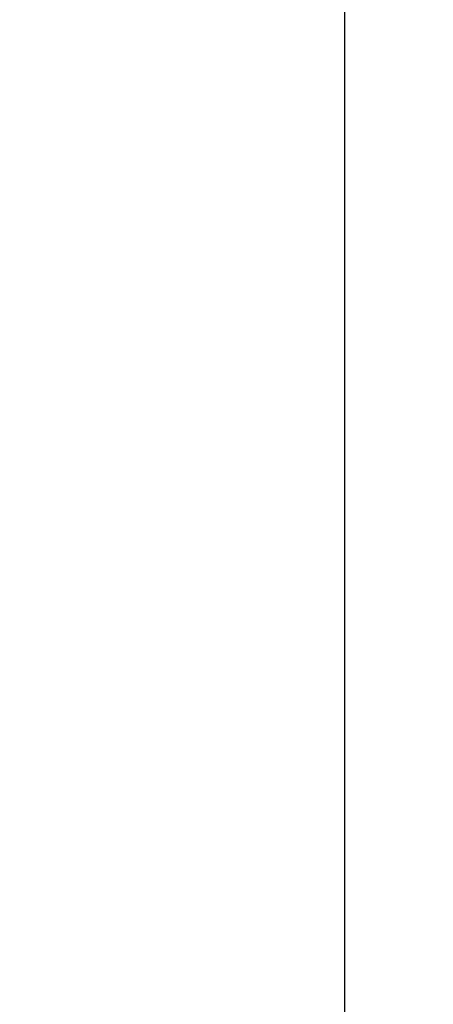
# Model space of a CAD drawing. Extents: x 19 to 174, y 58 to 139.
# Tile 50 of 52: x 163.21 to 164.49, y 99.53 to 102.56. Entities that reach past the tile are written whole.
import ezdxf

# ---------------------------------------------------------------- set-up
doc = ezdxf.new("R2010")
doc.units = 0
doc.header["$LTSCALE"] = 5
doc.header["$MEASUREMENT"] = 0
doc.layers.add('DIM', color=4, linetype='CONTINUOUS')
doc.layers.add('MAIN', color=7, linetype='CONTINUOUS')
doc.styles.add('DIM-7', font='SIMPLEX.shx', dxfattribs={"width": 0.7, "bigfont": 'chineset.shx'})
doc.dimstyles.new('CNS', dxfattribs={"dimtxt": 3.5, "dimasz": 2.5, "dimexe": 1, "dimexo": 1.5, "dimgap": 0.09, "dimtad": 0, "dimdsep": 46, "dimtxsty": 'DIM-7', "dimcen": 0.09, "dimclrd": 1, "dimclre": 1, "dimclrt": 4, "dimadec": 0, "dimazin": 0, "dimtfac": 1, "dimtix": 1, "dimtmove": 2, "dimatfit": 3, "dimfxl": 1, "dimtvp": 0.971429, "dimtolj": 1, "dimarcsym": 0})

# ---------------------------------------------------------------- blocks, each defined once
blk = doc.blocks.new('*D3')
at = {"layer": 'DIM', "color": 7, "linetype": 'Continuous', "lineweight": -2, "transparency": 16777216}
for p, q in [((164.4149, 107.3405), (174.1949, 107.3405)), ((173.3949, 83.3405), (173.3949, 105.3405)), ((164.4149, 81.3405), (174.1949, 81.3405))]:
    blk.add_line(p, q, dxfattribs=at)
at = {"layer": 'DIM', "color": 7, "linetype": 'Continuous', "transparency": 16777216}
for points in [[(173.0615, 105.3405), (173.7282, 105.3405), (173.3949, 107.3405)], [(173.0615, 83.3405), (173.7282, 83.3405), (173.3949, 81.3405)]]:
    blk.add_solid(points, dxfattribs=at)
at = {"layer": 'DIM', "color": 7, "linetype": 'Continuous', "transparency": 16777216, "insert": (170.7949, 94.3405), "char_height": 2.8, "attachment_point": 5, "rotation": 90, "style": 'DIM-7'}
blk.add_mtext('\\A1;%%C26{\\H1.680000;\\S-0.009^ -0.025;}', dxfattribs=at)

msp = doc.modelspace()

# ---------------------------------------------------------------- linework, layer by layer
at = {"layer": 'MAIN', "color": 7, "linetype": 'Continuous'}
msp.add_line((164.2149, 82.3405), (164.2149, 106.3405), dxfattribs=at)

# ---------------------------------------------------------------- dimensions: what is measured, and where the dimension line sits
at = {"layer": 'DIM', "color": 7, "linetype": 'Continuous'}
dim = msp.add_linear_dim(base=(173.3949, 107.3405), p1=(163.2149, 81.3405), p2=(163.2149, 107.3405), angle=90, text='%%C<>', dimstyle='CNS', override={"dimscale": 0.8, "dimgap": 0.8, "dimtad": 1, "dimclrd": 7, "dimclre": 7, "dimclrt": 7, "dimtol": 1, "dimtp": -0.009, "dimtm": 0.025, "dimtfac": 0.6, "dimtdec": 3, "dimtmove": 1}, dxfattribs=at)
dim.commit()
dim.dimension.update_dxf_attribs({"geometry": '*D3', "text_midpoint": (170.7949, 94.3405)})

doc.saveas('drawing.dxf')
